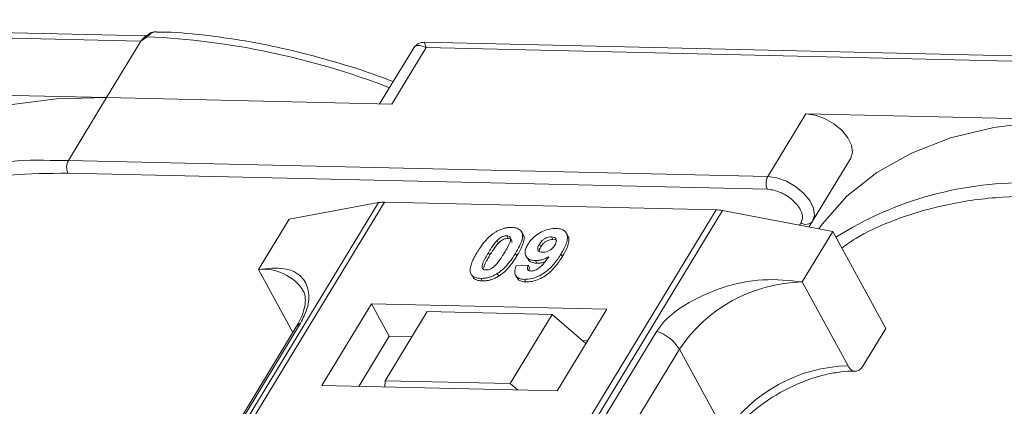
# Model space of a CAD drawing. Header units: millimetres. Extents: x 2205 to 3679, y 833 to 1866.
# Tile 62 of 86: x 3224 to 3272, y 1664 to 1683. Entities that reach past the tile are written whole.
import ezdxf

# ---------------------------------------------------------------- set-up
doc = ezdxf.new("R2010")
doc.units = ezdxf.units.MM

msp = doc.modelspace()

# ---------------------------------------------------------------- linework, layer by layer
at = {"color": 7, "linetype": 'Continuous', "lineweight": 15}
for p, q in [((3230.087, 1682.195), (3195.551, 1682.987)), ((3195.648, 1682.727), (3229.831, 1681.943)), ((3230.13, 1682.153), (3229.831, 1681.943)), ((3229.831, 1681.943), (3228.15, 1679.181)), ((3243.148, 1681.585), (3241.499, 1678.874)), ((3242.094, 1678.861), (3243.774, 1681.623)), ((3278.214, 1681.09), (3243.677, 1681.883)), ((3243.774, 1681.623), (3277.958, 1680.838)), ((3228.15, 1679.181), (3214.207, 1679.501)), ((3226.283, 1676.112), (3228.15, 1679.181)), ((3228.15, 1679.181), (3242.094, 1678.861)), ((3262.333, 1678.396), (3260.466, 1675.327)), ((3276.277, 1678.076), (3262.333, 1678.396)), ((3226.283, 1676.112), (3225.395, 1676.118)), ((3260.466, 1675.327), (3226.283, 1676.112)), ((3264.527, 1676.221), (3262.484, 1672.862)), ((3262.659, 1673.152), (3264.527, 1676.221)), ((3226.268, 1675.49), (3260.452, 1674.705)), ((3241.447, 1674.055), (3219.766, 1638.426)), ((3220.036, 1638.419), (3241.732, 1674.076)), ((3237.069, 1673.25), (3241.447, 1674.055)), ((3241.732, 1674.076), (3257.949, 1673.704)), ((3257.949, 1673.704), (3236.252, 1638.047)), ((3236.585, 1638.04), (3258.265, 1673.669)), ((3258.265, 1673.669), (3263.647, 1672.64)), ((3237.069, 1673.25), (3235.575, 1670.795)), ((3262.097, 1673.073), (3262.022, 1672.951)), ((3262.483, 1672.863), (3262.659, 1673.152)), ((3247.708, 1672.436), (3247.777, 1672.31)), ((3248.506, 1672.507), (3248.437, 1672.633)), ((3250.693, 1672.442), (3250.624, 1672.568)), ((3262.153, 1670.185), (3263.647, 1672.64)), ((3263.647, 1672.64), (3266.233, 1667.912)), ((3247.236, 1672.203), (3247.305, 1672.077)), ((3249.308, 1672.027), (3249.377, 1671.901)), ((3249.963, 1672.26), (3249.894, 1672.386)), ((3249.963, 1672.26), (3250.09, 1672.234)), ((3246.814, 1671.612), (3246.883, 1671.486)), ((3248.207, 1671.45), (3248.138, 1671.577)), ((3248.654, 1671.447), (3248.723, 1671.321)), ((3250.43, 1671.421), (3250.361, 1671.547)), ((3248.179, 1670.969), (3248.762, 1671.008)), ((3248.762, 1671.008), (3248.831, 1670.882)), ((3249.119, 1671.223), (3249.188, 1671.097)), ((3235.575, 1670.795), (3237.258, 1667.72)), ((3246.019, 1670.496), (3246.088, 1670.37)), ((3247.251, 1670.593), (3247.32, 1670.467)), ((3248.143, 1670.503), (3248.212, 1670.377)), ((3246.444, 1670.359), (3246.513, 1670.233)), ((3248.577, 1670.31), (3248.646, 1670.184)), ((3264.394, 1666.087), (3262.153, 1670.185)), ((3241.106, 1669.112), (3238.679, 1665.122)), ((3252.599, 1668.848), (3241.106, 1669.112)), ((3241.106, 1669.112), (3241.968, 1667.536)), ((3243.829, 1668.738), (3241.775, 1665.362)), ((3249.934, 1668.598), (3243.829, 1668.738)), ((3247.88, 1665.222), (3249.934, 1668.598)), ((3249.934, 1668.598), (3251.579, 1667.171)), ((3250.172, 1664.859), (3252.599, 1668.848)), ((3222.323, 1643.01), (3237.636, 1668.176)), ((3237.422, 1667.989), (3222.109, 1642.824)), ((3255.04, 1667.777), (3239.727, 1642.611)), ((3265.113, 1666.071), (3266.233, 1667.912)), ((3241.968, 1667.536), (3240.475, 1665.081)), ((3243.082, 1667.51), (3241.968, 1667.536)), ((3251.665, 1667.313), (3251.408, 1667.319)), ((3240.835, 1641.734), (3256.148, 1666.9)), ((3258.39, 1662.802), (3256.148, 1666.9)), ((3241.775, 1665.362), (3241.751, 1665.052)), ((3247.88, 1665.222), (3241.775, 1665.362)), ((3248.248, 1664.903), (3247.88, 1665.222)), ((3238.679, 1665.122), (3250.172, 1664.859))]:
    msp.add_line(p, q, dxfattribs=at)
at = {"color": 7, "linetype": 'Continuous', "lineweight": 15, "flags": 128}
for points in [[(3230.13, 1682.153), (3230.113, 1682.163), (3230.098, 1682.171), (3230.085, 1682.176), (3230.074, 1682.178), (3230.065, 1682.177), (3230.057, 1682.174), (3230.052, 1682.167), (3230.049, 1682.158)], [(3228.15, 1679.181), (3225.698, 1679.123), (3223.4, 1678.834), (3221.28, 1678.318), (3219.362, 1677.579), (3217.666, 1676.627), (3216.213, 1675.472), (3215.016, 1674.126), (3214.837, 1673.875)], [(3264.527, 1676.221), (3264.615, 1676.512), (3264.567, 1676.857), (3264.385, 1677.226), (3264.086, 1677.587), (3263.696, 1677.91), (3263.248, 1678.165), (3262.78, 1678.332), (3262.333, 1678.396)], [(3276.277, 1678.076), (3273.825, 1678.018), (3271.526, 1677.73), (3269.406, 1677.213), (3267.488, 1676.475), (3265.793, 1675.523), (3264.339, 1674.368), (3263.143, 1673.022), (3262.963, 1672.771)], [(3262.659, 1673.152), (3262.748, 1673.443), (3262.699, 1673.788), (3262.518, 1674.157), (3262.219, 1674.519), (3261.829, 1674.841), (3261.38, 1675.096), (3260.913, 1675.263), (3260.466, 1675.327)]]:
    msp.add_lwpolyline(points, dxfattribs=at)
at = {"color": 7, "linetype": 'Continuous', "lineweight": 15}
for centre, radius, start, end in [((3228.435, 1644.585), 37.606, 68.8867, 87.4164), ((3224.847, 1658.94), 17.186, 88.173, 122.2769), ((3226.876, 1675.787), 0.676, 151.2883, 206.0774), ((3261.059, 1675.002), 0.676, 151.2883, 206.0774), ((3272.974, 1657.836), 17.186, 88.173, 122.2769), ((3241.692, 1672.673), 1.404, 88.3644, 100.0749), ((3257.897, 1671.782), 1.923, 78.9596, 88.4511), ((3262.338, 1673.4), 0.406, 233.4992, 322.3259), ((3235.816, 1668.487), 2.32, 32.7281, 95.9449), ((3262.321, 1662.747), 7.439, 91.2925, 146.0732), ((3237.834, 1667.732), 0.486, 114.0472, 148.0355), ((3254.398, 1665.827), 2.052, 31.4947, 71.765), ((3264.562, 1658.65), 7.439, 91.2925, 146.0732)]:
    msp.add_arc(centre, radius, start, end, dxfattribs=at)
msp.add_open_spline([(3229.831, 1681.943), (3229.864, 1681.99), (3229.929, 1682.085), (3230.009, 1682.134), (3230.049, 1682.158)], degree=3, dxfattribs=at)
for points, knots in [([(3230.064, 1682.177), (3230.051, 1682.168), (3230.026, 1682.149), (3230, 1682.13), (3229.988, 1682.121)], [0, 0, 0, 0, 0.5187957, 1, 1, 1, 1]), ([(3230.545, 1682.396), (3230.501, 1682.393), (3230.407, 1682.387), (3230.238, 1682.314), (3230.126, 1682.227), (3230.057, 1682.174)], [0, 0, 0, 0, 0.249637, 0.538323, 1, 1, 1, 1]), ([(3230.586, 1682.396), (3230.582, 1682.398), (3230.542, 1682.409), (3230.461, 1682.386), (3230.348, 1682.337), (3230.238, 1682.256), (3230.164, 1682.185), (3230.13, 1682.153)], [0, 0, 0, 0, 0.0330436, 0.2854264, 0.5318753, 0.785768, 1, 1, 1, 1]), ([(3242.162, 1679.965), (3241.907, 1680.062), (3240.973, 1680.42), (3239.339, 1680.931), (3237.263, 1681.491), (3235.17, 1681.929), (3233.095, 1682.228), (3231.558, 1682.38), (3230.743, 1682.386), (3230.585, 1682.387)], [0, 0, 0, 0, 0.064257, 0.235538, 0.411454, 0.590698, 0.772379, 0.955884, 1, 1, 1, 1]), ([(3243.774, 1681.623), (3243.635, 1681.679), (3243.418, 1681.767), (3243.223, 1681.699), (3243.152, 1681.585), (3243.12, 1681.534)], [0, 0, 0, 0, 0.498413, 0.772928, 1, 1, 1, 1]), ([(3243.675, 1681.883), (3243.611, 1681.879), (3243.501, 1681.872), (3243.318, 1681.787), (3243.234, 1681.691), (3243.188, 1681.639)], [0, 0, 0, 0, 0.389383, 0.666862, 1, 1, 1, 1]), ([(3243.676, 1681.876), (3243.676, 1681.879), (3243.675, 1681.902), (3243.698, 1681.82), (3243.749, 1681.689), (3243.774, 1681.623)], [0, 0, 0, 0, 0.044603, 0.521109, 1, 1, 1, 1]), ([(3215.958, 1672.944), (3216.181, 1673.103), (3216.889, 1673.607), (3218.478, 1674.331), (3220.734, 1675.036), (3223.398, 1675.466), (3225.321, 1675.482), (3226.268, 1675.49)], [0, 0, 0, 0, 0.088375, 0.281114, 0.527622, 0.767417, 1, 1, 1, 1]), ([(3260.452, 1674.705), (3260.559, 1674.695), (3260.779, 1674.675), (3261.14, 1674.543), (3261.483, 1674.347), (3261.777, 1674.103), (3262.004, 1673.831), (3262.143, 1673.548), (3262.185, 1673.281), (3262.125, 1673.142), (3262.097, 1673.073)], [0, 0, 0, 0, 0.12225, 0.25, 0.37775, 0.5, 0.62225, 0.75, 0.87775, 1, 1, 1, 1]), ([(3264.084, 1671.84), (3264.307, 1671.999), (3265.016, 1672.503), (3266.604, 1673.227), (3268.861, 1673.932), (3271.525, 1674.361), (3273.448, 1674.377), (3274.395, 1674.385)], [0, 0, 0, 0, 0.088375, 0.281114, 0.527622, 0.767417, 1, 1, 1, 1]), ([(3246.262, 1671.625), (3246.313, 1671.706), (3246.43, 1671.893), (3246.68, 1672.216), (3246.938, 1672.473), (3247.13, 1672.597), (3247.15, 1672.611)], [0, 0, 0, 0, 0.236731, 0.537555, 0.949668, 1, 1, 1, 1]), ([(3247.15, 1672.611), (3247.201, 1672.641), (3247.304, 1672.702), (3247.468, 1672.77), (3247.635, 1672.818), (3247.771, 1672.839), (3247.878, 1672.846), (3247.931, 1672.845), (3247.957, 1672.845)], [0, 0, 0, 0, 0.193776, 0.3936, 0.587864, 0.788908, 0.894169, 1, 1, 1, 1]), ([(3247.236, 1672.203), (3247.279, 1672.245), (3247.348, 1672.313), (3247.473, 1672.388), (3247.587, 1672.427), (3247.664, 1672.436), (3247.704, 1672.436), (3247.708, 1672.436)], [0, 0, 0, 0, 0.334804, 0.542561, 0.750382, 0.970721, 1, 1, 1, 1]), ([(3247.708, 1672.436), (3247.747, 1672.432), (3247.817, 1672.424), (3247.883, 1672.375), (3247.909, 1672.282), (3247.875, 1672.112), (3247.753, 1671.871), (3247.643, 1671.687), (3247.588, 1671.594)], [0, 0, 0, 0, 0.104614, 0.188814, 0.273512, 0.444127, 0.719481, 1, 1, 1, 1]), ([(3247.957, 1672.845), (3248.051, 1672.837), (3248.238, 1672.82), (3248.417, 1672.692), (3248.503, 1672.508), (3248.459, 1672.135), (3248.274, 1671.814), (3248.138, 1671.577)], [0, 0, 0, 0, 0.147566, 0.296688, 0.431278, 0.580404, 1, 1, 1, 1]), ([(3248.207, 1671.45), (3248.255, 1671.532), (3248.405, 1671.788), (3248.549, 1672.126), (3248.572, 1672.403), (3248.511, 1672.479), (3248.494, 1672.499)], [0, 0, 0, 0, 0.220552, 0.687786, 0.91457, 1, 1, 1, 1]), ([(3248.741, 1672.015), (3248.797, 1672.098), (3248.909, 1672.264), (3249.17, 1672.494), (3249.482, 1672.671), (3249.821, 1672.784), (3250.025, 1672.791), (3250.132, 1672.795)], [0, 0, 0, 0, 0.197927, 0.397728, 0.597413, 0.790584, 1, 1, 1, 1]), ([(3250.132, 1672.795), (3250.225, 1672.787), (3250.412, 1672.769), (3250.595, 1672.639), (3250.691, 1672.447), (3250.663, 1672.115), (3250.512, 1671.801), (3250.382, 1671.583), (3250.361, 1671.547)], [0, 0, 0, 0, 0.148288, 0.297745, 0.443713, 0.607791, 0.934708, 1, 1, 1, 1]), ([(3250.43, 1671.421), (3250.478, 1671.503), (3250.623, 1671.75), (3250.751, 1672.084), (3250.759, 1672.348), (3250.695, 1672.42), (3250.682, 1672.435)], [0, 0, 0, 0, 0.2271221, 0.6848597, 0.9348975, 1, 1, 1, 1]), ([(3246.814, 1671.612), (3246.84, 1671.653), (3246.89, 1671.735), (3246.962, 1671.845), (3247.029, 1671.944), (3247.092, 1672.031), (3247.159, 1672.118), (3247.21, 1672.174), (3247.236, 1672.203)], [0, 0, 0, 0, 0.205942, 0.411959, 0.558149, 0.704502, 0.851801, 1, 1, 1, 1]), ([(3246.883, 1671.486), (3246.909, 1671.527), (3246.959, 1671.609), (3247.031, 1671.719), (3247.098, 1671.818), (3247.161, 1671.905), (3247.228, 1671.992), (3247.279, 1672.048), (3247.305, 1672.077)], [0, 0, 0, 0, 0.2059417, 0.4119594, 0.558149, 0.7045024, 0.8518015, 1, 1, 1, 1]), ([(3247.305, 1672.077), (3247.348, 1672.119), (3247.417, 1672.187), (3247.542, 1672.262), (3247.656, 1672.301), (3247.733, 1672.309), (3247.772, 1672.31), (3247.777, 1672.31)], [0, 0, 0, 0, 0.334804, 0.542561, 0.750382, 0.970721, 1, 1, 1, 1]), ([(3247.777, 1672.31), (3247.816, 1672.306), (3247.886, 1672.298), (3247.951, 1672.249), (3247.974, 1672.181), (3247.962, 1672.128), (3247.956, 1672.101)], [0, 0, 0, 0, 0.293658, 0.530016, 0.767769, 1, 1, 1, 1]), ([(3249.119, 1671.223), (3249.026, 1671.233), (3248.84, 1671.252), (3248.669, 1671.391), (3248.591, 1671.583), (3248.624, 1671.803), (3248.706, 1671.951), (3248.741, 1672.015)], [0, 0, 0, 0, 0.210189, 0.421773, 0.623603, 0.837034, 1, 1, 1, 1]), ([(3249.462, 1671.63), (3249.415, 1671.635), (3249.329, 1671.643), (3249.247, 1671.704), (3249.216, 1671.786), (3249.236, 1671.898), (3249.281, 1671.979), (3249.308, 1672.027)], [0, 0, 0, 0, 0.213937, 0.398075, 0.583091, 0.751666, 1, 1, 1, 1]), ([(3249.308, 1672.027), (3249.343, 1672.08), (3249.4, 1672.165), (3249.52, 1672.273), (3249.639, 1672.338), (3249.769, 1672.38), (3249.849, 1672.384), (3249.894, 1672.386)], [0, 0, 0, 0, 0.2913202, 0.4655393, 0.6416315, 0.798664, 1, 1, 1, 1]), ([(3249.377, 1671.901), (3249.412, 1671.954), (3249.469, 1672.039), (3249.589, 1672.147), (3249.708, 1672.212), (3249.838, 1672.254), (3249.918, 1672.258), (3249.963, 1672.26)], [0, 0, 0, 0, 0.29132, 0.465539, 0.641632, 0.798664, 1, 1, 1, 1]), ([(3250.06, 1671.974), (3250.027, 1671.926), (3249.972, 1671.844), (3249.847, 1671.742), (3249.72, 1671.676), (3249.585, 1671.634), (3249.503, 1671.631), (3249.462, 1671.63)], [0, 0, 0, 0, 0.2673945, 0.4472142, 0.6271221, 0.8130653, 1, 1, 1, 1]), ([(3249.894, 1672.386), (3249.94, 1672.381), (3250.033, 1672.369), (3250.114, 1672.295), (3250.147, 1672.196), (3250.12, 1672.083), (3250.079, 1672.008), (3250.06, 1671.974)], [0, 0, 0, 0, 0.207955, 0.420406, 0.62732, 0.827707, 1, 1, 1, 1]), ([(3245.94, 1670.626), (3245.932, 1670.66), (3245.916, 1670.728), (3245.927, 1670.876), (3245.977, 1671.066), (3246.067, 1671.274), (3246.165, 1671.461), (3246.229, 1671.57), (3246.262, 1671.625)], [0, 0, 0, 0, 0.1184406, 0.2393457, 0.4595932, 0.6849248, 0.8422399, 1, 1, 1, 1]), ([(3246.693, 1670.768), (3246.647, 1670.774), (3246.573, 1670.784), (3246.514, 1670.84), (3246.496, 1670.936), (3246.532, 1671.106), (3246.657, 1671.345), (3246.762, 1671.523), (3246.814, 1671.612)], [0, 0, 0, 0, 0.1253702, 0.2022903, 0.2791788, 0.4647576, 0.7305818, 1, 1, 1, 1]), ([(3246.586, 1670.854), (3246.59, 1670.887), (3246.605, 1671.003), (3246.729, 1671.22), (3246.832, 1671.397), (3246.883, 1671.486)], [0, 0, 0, 0, 0.166989, 0.580698, 1, 1, 1, 1]), ([(3247.588, 1671.594), (3247.563, 1671.553), (3247.512, 1671.471), (3247.441, 1671.36), (3247.373, 1671.261), (3247.31, 1671.174), (3247.243, 1671.087), (3247.191, 1671.03), (3247.165, 1671.001)], [0, 0, 0, 0, 0.20527, 0.410616, 0.55715, 0.703844, 0.851471, 1, 1, 1, 1]), ([(3248.138, 1671.577), (3248.086, 1671.495), (3247.969, 1671.309), (3247.725, 1670.991), (3247.468, 1670.736), (3247.278, 1670.611), (3247.251, 1670.593)], [0, 0, 0, 0, 0.237281, 0.538591, 0.932677, 1, 1, 1, 1]), ([(3247.32, 1670.467), (3247.368, 1670.5), (3247.466, 1670.566), (3247.629, 1670.704), (3247.802, 1670.883), (3247.962, 1671.084), (3248.096, 1671.274), (3248.17, 1671.392), (3248.207, 1671.45)], [0, 0, 0, 0, 0.118595, 0.239509, 0.447458, 0.659935, 0.829685, 1, 1, 1, 1]), ([(3250.361, 1671.547), (3250.309, 1671.465), (3250.153, 1671.219), (3249.88, 1670.879), (3249.49, 1670.572), (3249.128, 1670.392), (3248.811, 1670.313), (3248.639, 1670.311), (3248.577, 1670.31)], [0, 0, 0, 0, 0.142337, 0.429127, 0.589943, 0.751205, 0.909895, 1, 1, 1, 1]), ([(3249.295, 1671.679), (3249.297, 1671.705), (3249.304, 1671.776), (3249.349, 1671.852), (3249.377, 1671.901)], [0, 0, 0, 0, 0.366323, 1, 1, 1, 1]), ([(3247.165, 1671.001), (3247.122, 1670.959), (3247.053, 1670.892), (3246.929, 1670.816), (3246.817, 1670.778), (3246.739, 1670.768), (3246.699, 1670.768), (3246.693, 1670.768)], [0, 0, 0, 0, 0.333678, 0.540413, 0.747264, 0.961209, 1, 1, 1, 1]), ([(3248.577, 1670.31), (3248.484, 1670.319), (3248.315, 1670.335), (3248.157, 1670.452), (3248.088, 1670.628), (3248.117, 1670.812), (3248.165, 1670.935), (3248.179, 1670.969)], [0, 0, 0, 0, 0.2427882, 0.4388655, 0.6348012, 0.9009361, 1, 1, 1, 1]), ([(3248.646, 1670.184), (3248.747, 1670.187), (3248.949, 1670.195), (3249.284, 1670.305), (3249.613, 1670.483), (3249.991, 1670.797), (3250.244, 1671.126), (3250.392, 1671.361), (3250.43, 1671.421)], [0, 0, 0, 0, 0.14324, 0.28761, 0.430449, 0.591135, 0.89544, 1, 1, 1, 1]), ([(3248.762, 1671.008), (3248.742, 1670.958), (3248.711, 1670.883), (3248.722, 1670.793), (3248.768, 1670.743), (3248.833, 1670.721), (3248.879, 1670.718), (3248.897, 1670.717)], [0, 0, 0, 0, 0.3447142, 0.5290593, 0.7142089, 0.8921959, 1, 1, 1, 1]), ([(3248.735, 1671.327), (3248.748, 1671.298), (3248.79, 1671.203), (3248.951, 1671.118), (3249.118, 1671.103), (3249.188, 1671.097)], [0, 0, 0, 0, 0.20752, 0.66568, 1, 1, 1, 1]), ([(3248.897, 1670.717), (3248.938, 1670.72), (3249.02, 1670.725), (3249.165, 1670.783), (3249.33, 1670.885), (3249.544, 1671.105), (3249.674, 1671.29), (3249.764, 1671.417)], [0, 0, 0, 0, 0.112015, 0.224355, 0.367768, 0.565827, 1, 1, 1, 1]), ([(3249.764, 1671.417), (3249.712, 1671.387), (3249.608, 1671.328), (3249.469, 1671.276), (3249.359, 1671.246), (3249.277, 1671.231), (3249.197, 1671.223), (3249.145, 1671.223), (3249.119, 1671.223)], [0, 0, 0, 0, 0.243491, 0.496266, 0.61821, 0.741704, 0.870158, 1, 1, 1, 1]), ([(3249.188, 1671.097), (3249.238, 1671.098), (3249.338, 1671.1), (3249.471, 1671.129), (3249.549, 1671.156), (3249.571, 1671.164)], [0, 0, 0, 0, 0.409454, 0.83528, 1, 1, 1, 1]), ([(3237.636, 1668.176), (3237.754, 1668.411), (3238.055, 1669.01), (3238.067, 1669.805), (3237.712, 1670.51), (3236.897, 1670.925), (3236.014, 1670.838), (3235.575, 1670.795)], [0, 0, 0, 0, 0.125713, 0.321276, 0.524466, 0.763484, 1, 1, 1, 1]), ([(3246.444, 1670.359), (3246.397, 1670.361), (3246.302, 1670.366), (3246.176, 1670.396), (3246.068, 1670.447), (3246.001, 1670.51), (3245.961, 1670.572), (3245.947, 1670.608), (3245.94, 1670.626)], [0, 0, 0, 0, 0.192635, 0.388697, 0.582015, 0.783044, 0.890959, 1, 1, 1, 1]), ([(3247.251, 1670.593), (3247.2, 1670.563), (3247.097, 1670.502), (3246.933, 1670.434), (3246.766, 1670.386), (3246.63, 1670.365), (3246.523, 1670.358), (3246.471, 1670.359), (3246.444, 1670.359)], [0, 0, 0, 0, 0.193769, 0.393564, 0.587886, 0.789131, 0.894283, 1, 1, 1, 1]), ([(3248.792, 1670.74), (3248.795, 1670.766), (3248.799, 1670.812), (3248.822, 1670.861), (3248.831, 1670.882)], [0, 0, 0, 0, 0.569737, 1, 1, 1, 1]), ([(3246.092, 1670.372), (3246.104, 1670.358), (3246.139, 1670.319), (3246.231, 1670.276), (3246.336, 1670.248), (3246.434, 1670.236), (3246.487, 1670.234), (3246.513, 1670.233)], [0, 0, 0, 0, 0.143925, 0.415852, 0.697483, 0.848301, 1, 1, 1, 1]), ([(3246.513, 1670.233), (3246.562, 1670.233), (3246.66, 1670.234), (3246.819, 1670.257), (3246.984, 1670.301), (3247.125, 1670.358), (3247.237, 1670.417), (3247.292, 1670.45), (3247.32, 1670.467)], [0, 0, 0, 0, 0.193594, 0.390501, 0.584817, 0.78683, 0.892868, 1, 1, 1, 1]), ([(3248.215, 1670.379), (3248.251, 1670.331), (3248.32, 1670.239), (3248.493, 1670.192), (3248.607, 1670.186), (3248.646, 1670.184)], [0, 0, 0, 0, 0.4158523, 0.8021376, 1, 1, 1, 1]), ([(3262.153, 1670.185), (3261.522, 1670.253), (3260.261, 1670.39), (3258.215, 1669.966), (3256.581, 1669.216), (3255.518, 1668.43), (3255.169, 1667.953), (3255.04, 1667.777)], [0, 0, 0, 0, 0.249096, 0.498243, 0.745205, 0.90541, 1, 1, 1, 1]), ([(3237.759, 1669.739), (3237.771, 1669.724), (3237.839, 1669.631), (3237.876, 1669.427), (3237.859, 1669.022), (3237.725, 1668.541), (3237.519, 1668.169), (3237.419, 1667.989)], [0, 0, 0, 0, 0.054359, 0.333223, 0.559722, 0.78604, 1, 1, 1, 1]), ([(3261.178, 1664.836), (3261.528, 1665.012), (3262.02, 1665.259), (3262.758, 1665.518), (3263.372, 1665.688), (3264.055, 1665.797), (3264.521, 1665.838), (3264.73, 1665.82), (3264.745, 1665.818)], [0, 0, 0, 0, 0.288391, 0.40474, 0.594322, 0.785544, 0.984773, 1, 1, 1, 1]), ([(3265.113, 1666.071), (3265.067, 1666.009), (3264.975, 1665.885), (3264.804, 1665.809), (3264.632, 1665.83), (3264.49, 1665.934), (3264.422, 1666.044), (3264.394, 1666.087)], [0, 0, 0, 0, 0.2146939, 0.4293877, 0.6440816, 0.8587754, 1, 1, 1, 1]), ([(3258.439, 1662.363), (3258.488, 1662.449), (3258.658, 1662.748), (3259.065, 1663.226), (3259.592, 1663.74), (3260.147, 1664.189), (3260.674, 1664.55), (3261.043, 1664.76), (3261.178, 1664.836)], [0, 0, 0, 0, 0.0972859, 0.3406221, 0.5254687, 0.6869716, 0.885597, 1, 1, 1, 1])]:
    msp.add_open_spline(points, degree=3, knots=knots, dxfattribs=at)

doc.saveas('drawing.dxf')
